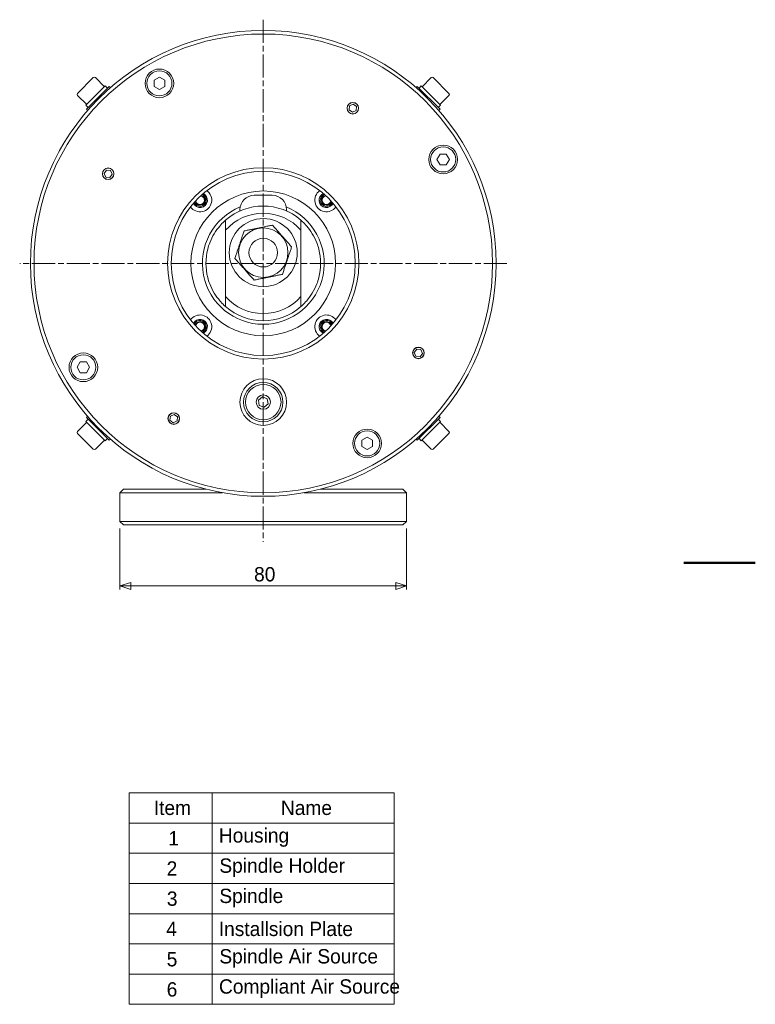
# Model space of a CAD drawing. Header units: millimetres. Extents: x 0 to 594, y 0 to 420.
# Tile 5 of 5: x 389 to 594, y 87 to 362. Entities that reach past the tile are written whole.
import ezdxf

# ---------------------------------------------------------------- set-up
doc = ezdxf.new("R2010")
doc.units = ezdxf.units.MM
doc.header["$LTSCALE"] = 2
doc.linetypes.add('CHAIN', pattern=[0.3543, 0.2362, -0.0295, 0.0591, -0.0295])
doc.layers.get('0').update_dxf_attribs({"lineweight": 18})
for name, color, linetype, lineweight in [('一般', 7, 'Continuous', 9), ('中心線(ISO)', 7, 'CHAIN', 9), ('可見邊線(ISO)', 7, 'Continuous', 9), ('圖框_0', 7, 'Continuous', 50), ('標註(ISO)', 7, 'Continuous', 9)]:
    doc.layers.add(name, color=color, linetype=linetype, lineweight=lineweight)
doc.dimstyles.new('標註', dxfattribs={"dimscale": 2, "dimtxt": 2, "dimasz": 1.5, "dimexe": 0.5, "dimexo": 1, "dimgap": 0.5, "dimtad": 1, "dimdec": 3, "dimrnd": 1e-08, "dimdsep": 46, "dimtxsty": 'Standard', "dimblk": 'Filled-1', "dimcen": 0.09, "dimdle": 5, "dimclrd": 3, "dimclre": 3, "dimclrt": 3, "dimazin": 2, "dimtfac": 1, "dimtdec": 3, "dimtmove": 0, "dimatfit": 3, "dimldrblk": 'Filled-1', "dimfxl": 0, "dimtolj": 1, "dimlwd": 9, "dimlwe": 9, "dimarcsym": 0})

# ---------------------------------------------------------------- blocks, each defined once
blk = doc.blocks.new('Borders Default Border')
at = {"layer": '圖框_0', "flags": 128}
blk.add_lwpolyline([(297, 105), (287, 105)], dxfattribs=at)
blk = doc.blocks.new('Filled-1')
at = {"color": 0}
for p, q in [((0, 0), (-1, 0.333)), ((-1, 0.333), (-1, -0.333)), ((-1, 0), (0, 0)), ((-1, -0.333), (0, 0))]:
    blk.add_line(p, q, dxfattribs=at)
at = {"color": 0, "flags": 128}
blk.add_lwpolyline([(-1, -0.333), (0, 0)], dxfattribs=at)
at = {"color": 0}
blk.add_solid([(-1, -0.333), (0, 0), (-1, 0.333), (-1, -0.333)], dxfattribs=at)
blk = doc.blocks.new('*D46')
at = {"layer": 'Defpoints', "color": 0, "linetype": 'Continuous'}
for p in [(416.64, 221.54), (496.64, 221.54), (496.64, 203.54)]:
    blk.add_point(p, dxfattribs=at)
at = {"layer": '標註(ISO)', "color": 3, "linetype": 'Continuous', "lineweight": 9}
for p, q in [((416.64, 219.54), (416.64, 202.54)), ((496.64, 219.54), (496.64, 202.54)), ((419.64, 203.54), (493.64, 203.54))]:
    blk.add_line(p, q, dxfattribs=at)
at = {"layer": '標註(ISO)', "color": 3, "linetype": 'Continuous', "lineweight": 9, "xscale": 3, "yscale": 3, "zscale": 3, "rotation": 180}
blk.add_blockref('Filled-1', (416.64, 203.54), dxfattribs=at)
at = {"layer": '標註(ISO)', "color": 3, "linetype": 'Continuous', "lineweight": 9, "xscale": 3, "yscale": 3, "zscale": 3}
blk.add_blockref('Filled-1', (496.64, 203.54), dxfattribs=at)
at = {"layer": '標註(ISO)', "color": 3, "linetype": 'Continuous', "lineweight": 9, "insert": (454.07, 206.77), "char_height": 4, "attachment_point": 4}
blk.add_mtext('\\A1;80', dxfattribs=at)
blk = doc.blocks.new('Table1')
at = {"layer": '一般'}
for p, q in [((209.61, 72.9), (246.57, 72.9)), ((209.61, 72.9), (209.61, 68.68)), ((221.17, 72.9), (221.17, 68.68)), ((246.57, 72.9), (246.57, 68.68)), ((209.61, 68.68), (246.57, 68.68)), ((209.61, 68.68), (209.61, 43.4)), ((221.17, 68.68), (221.17, 43.4)), ((246.57, 68.68), (246.57, 43.4)), ((209.61, 64.47), (246.57, 64.47)), ((209.61, 60.26), (246.57, 60.26)), ((209.61, 56.04), (246.57, 56.04)), ((209.61, 51.83), (246.57, 51.83)), ((209.61, 47.61), (246.57, 47.61)), ((209.61, 43.4), (246.57, 43.4))]:
    blk.add_line(p, q, dxfattribs=at)
at = {"layer": '一般', "color": 3, "char_height": 2, "attachment_point": 7}
for s, insert in [('Item', (213.04, 69.78)), ('Name', (230.78, 69.78)), ('1', (215.07, 65.56)), ('Housing', (222.12, 65.36)), ('2', (214.83, 61.34)), ('Spindle Holder', (222.19, 61.14)), ('3', (214.86, 57.11)), ('Spindle', (222.19, 56.92)), ('4', (214.77, 52.91)), ('Installsion Plate', (222.11, 52.89)), ('5', (214.84, 48.66)), ('Spindle Air Source', (222.19, 48.49)), ('6', (214.84, 44.45)), ('Compliant Air Source', (222.14, 44.28))]:
    blk.add_mtext(s, dxfattribs=dict(at, insert=insert))

msp = doc.modelspace()

# ---------------------------------------------------------------- linework, layer by layer
at = {"layer": '中心線(ISO)', "linetype": 'CHAIN', "ltscale": 13.688964}
for p, q in [((456.6405, 361.5401), (456.6405, 215.8857)), ((524.6405, 293.5401), (388.6405, 293.5401))]:
    msp.add_line(p, q, dxfattribs=at)
at = {"layer": '可見邊線(ISO)'}
for p, q in [((488.1071, 350.4284), (488.0919, 350.4243)), ((488.1071, 350.4284), (490.1739, 349.2351)), ((490.1739, 349.2351), (490.178, 349.2199)), ((404.8096, 340.987), (409.1937, 345.3711)), ((409.7594, 345.3711), (412.3049, 342.8255)), ((426.1405, 344.6356), (427.6405, 345.5017)), ((426.1405, 342.9036), (426.1405, 344.6356)), ((427.6405, 345.5017), (429.1405, 344.6356)), ((429.1405, 344.6356), (429.1405, 342.9036)), ((503.5217, 345.3711), (500.9761, 342.8255)), ((504.0874, 345.3711), (508.4715, 340.987)), ((407.1431, 337.6636), (412.5171, 343.0376)), ((407.2845, 336.5322), (413.6484, 342.8962)), ((413.1535, 342.4012), (412.5171, 343.0376)), ((413.9709, 342.5738), (413.6484, 342.8962)), ((427.6405, 342.0376), (426.1405, 342.9036)), ((429.1405, 342.9036), (427.6405, 342.0376)), ((499.3102, 342.5738), (499.6326, 342.8962)), ((499.6326, 342.8962), (505.9966, 336.5322)), ((500.1276, 342.4012), (500.764, 343.0376)), ((500.764, 343.0376), (506.138, 337.6636)), ((404.8096, 340.4213), (407.3552, 337.8757)), ((480.7053, 337.5186), (481.7594, 337.99)), ((481.7594, 337.99), (482.6947, 337.3127)), ((508.4715, 340.4213), (505.9259, 337.8757)), ((407.7795, 337.0272), (407.1431, 337.6636)), ((407.6069, 336.2098), (407.2845, 336.5322)), ((480.5864, 336.3701), (480.7053, 337.5186)), ((481.5217, 335.6928), (480.5864, 336.3701)), ((482.5758, 336.1642), (481.5217, 335.6928)), ((482.6947, 337.3127), (482.5758, 336.1642)), ((505.5016, 337.0272), (506.138, 337.6636)), ((505.6742, 336.2098), (505.9966, 336.5322)), ((399.7522, 325.0067), (400.9455, 327.0735)), ((400.9455, 327.0735), (400.9608, 327.0776)), ((399.7522, 325.0067), (399.7563, 324.9915)), ((505.138, 322.5401), (506.004, 324.0401)), ((506.004, 321.0401), (505.138, 322.5401)), ((506.004, 324.0401), (507.736, 324.0401)), ((507.736, 324.0401), (508.6021, 322.5401)), ((508.6021, 322.5401), (507.736, 321.0401)), ((412.1907, 318.659), (412.8679, 319.5942)), ((412.8679, 319.5942), (414.0165, 319.4754)), ((414.0165, 319.4754), (414.4878, 318.4213)), ((507.736, 321.0401), (506.004, 321.0401)), ((412.662, 317.6049), (412.1907, 318.659)), ((413.8106, 317.486), (412.662, 317.6049)), ((414.4878, 318.4213), (413.8106, 317.486)), ((454.1405, 312.5401), (459.1405, 312.5401)), ((450.1405, 308.1603), (450.1405, 308.5401)), ((463.1405, 308.1603), (463.1405, 308.5401)), ((446.1405, 296.5401), (446.1405, 302.8003)), ((467.1405, 302.8003), (467.1405, 296.5401)), ((446.1405, 284.28), (446.1405, 296.5401)), ((467.1405, 296.5401), (467.1405, 284.28)), ((498.7932, 268.659), (499.4705, 269.5942)), ((499.4705, 269.5942), (500.619, 269.4754)), ((500.619, 269.4754), (501.0904, 268.4213)), ((499.2646, 267.6049), (498.7932, 268.659)), ((500.4131, 267.486), (499.2646, 267.6049)), ((501.0904, 268.4213), (500.4131, 267.486)), ((404.679, 264.5401), (405.545, 266.0401)), ((405.545, 263.0401), (404.679, 264.5401)), ((405.545, 266.0401), (407.2771, 266.0401)), ((407.2771, 266.0401), (408.1431, 264.5401)), ((408.1431, 264.5401), (407.2771, 263.0401)), ((407.2771, 263.0401), (405.545, 263.0401)), ((513.5288, 262.0735), (512.3355, 260.0067)), ((513.5288, 262.0735), (513.5247, 262.0888)), ((512.3355, 260.0067), (512.3203, 260.0026)), ((455.2877, 255.3433), (456.3999, 256.2633)), ((456.3999, 256.2633), (457.7527, 255.7601)), ((457.7527, 255.7601), (457.9934, 254.3369)), ((455.5283, 253.9201), (455.2877, 255.3433)), ((456.8812, 253.417), (455.5283, 253.9201)), ((457.9934, 254.3369), (456.8812, 253.417)), ((407.7795, 250.0531), (407.1431, 249.4167)), ((407.6069, 250.8704), (407.2845, 250.548)), ((413.6484, 244.1841), (407.2845, 250.548)), ((430.5864, 249.7675), (430.7053, 250.9161)), ((430.7053, 250.9161), (431.7594, 251.3874)), ((431.7594, 251.3874), (432.6947, 250.7102)), ((432.6947, 250.7102), (432.5758, 249.5616)), ((505.9966, 250.548), (499.6326, 244.1841)), ((505.5016, 250.0531), (506.138, 249.4167)), ((505.6742, 250.8704), (505.9966, 250.548)), ((404.8096, 246.6589), (407.3552, 249.2045)), ((412.5171, 244.0427), (407.1431, 249.4167)), ((431.5217, 249.0903), (430.5864, 249.7675)), ((432.5758, 249.5616), (431.5217, 249.0903)), ((506.138, 249.4167), (500.764, 244.0427)), ((508.4715, 246.6589), (505.9259, 249.2045)), ((409.1937, 241.7092), (404.8096, 246.0933)), ((413.1535, 244.6791), (412.5171, 244.0427)), ((484.1405, 244.1767), (485.6405, 245.0427)), ((485.6405, 245.0427), (487.1405, 244.1767)), ((500.1276, 244.6791), (500.764, 244.0427)), ((508.4715, 246.0933), (504.0874, 241.7092)), ((409.7594, 241.7092), (412.3049, 244.2548)), ((413.9709, 244.5065), (413.6484, 244.1841)), ((484.1405, 242.4446), (484.1405, 244.1767)), ((485.6405, 241.5786), (484.1405, 242.4446)), ((487.1405, 242.4446), (485.6405, 241.5786)), ((487.1405, 244.1767), (487.1405, 242.4446)), ((499.3102, 244.5065), (499.6326, 244.1841)), ((503.5217, 241.7092), (500.9761, 244.2548)), ((423.1071, 237.8451), (423.103, 237.8604)), ((425.1739, 236.6518), (423.1071, 237.8451)), ((425.1739, 236.6518), (425.1892, 236.6559)), ((417.6405, 230.5401), (416.6405, 229.5401)), ((421.6405, 229.5401), (416.6405, 229.5401)), ((416.6405, 229.5401), (416.6405, 221.5401)), ((417.6405, 230.5401), (421.6405, 230.5401)), ((440.6405, 230.5401), (421.6405, 230.5401)), ((421.6405, 229.5401), (445.2827, 229.5401)), ((467.9984, 229.5401), (491.6405, 229.5401)), ((491.6405, 230.5401), (472.6405, 230.5401)), ((491.6405, 230.5401), (495.6405, 230.5401)), ((496.6405, 229.5401), (491.6405, 229.5401)), ((495.6405, 230.5401), (496.6405, 229.5401)), ((496.6405, 221.5401), (496.6405, 229.5401)), ((416.6405, 221.5401), (421.6405, 221.5401)), ((416.6405, 221.5401), (417.6405, 220.5401)), ((421.6405, 220.5401), (417.6405, 220.5401)), ((491.6405, 221.5401), (421.6405, 221.5401)), ((421.6405, 220.5401), (491.6405, 220.5401)), ((491.6405, 221.5401), (496.6405, 221.5401)), ((495.6405, 220.5401), (491.6405, 220.5401)), ((496.6405, 221.5401), (495.6405, 220.5401))]:
    msp.add_line(p, q, dxfattribs=at)
for centre, radius in [((456.6405, 293.5401), 65), ((456.6405, 293.5401), 64), ((427.6405, 343.7696), 4), ((427.6405, 343.7696), 3.5), ((481.6405, 336.8414), 1.621), ((481.6405, 336.8414), 1.5706), ((506.87, 322.5401), 4), ((506.87, 322.5401), 3.5), ((413.3393, 318.5401), 1.621), ((413.3393, 318.5401), 1.5706), ((456.6405, 293.5401), 26.7), ((456.6405, 293.5401), 25.7), ((456.6405, 293.5401), 20.2), ((456.6405, 296.5401), 9.5), ((456.6405, 296.5401), 6.9), ((456.6405, 296.5401), 4), ((499.9418, 268.5401), 1.621), ((499.9418, 268.5401), 1.5706), ((406.4111, 264.5401), 4), ((406.4111, 264.5401), 3.5), ((456.6405, 254.8401), 6.5), ((456.6405, 254.8401), 5.5), ((456.6405, 254.8401), 4.95), ((456.6405, 254.8401), 2), ((431.6405, 250.2389), 1.621), ((431.6405, 250.2389), 1.5706), ((485.6405, 243.3107), 4), ((485.6405, 243.3107), 3.5)]:
    msp.add_circle(centre, radius, dxfattribs=at)
for centre, radius, start, end in [((409.4765, 345.0882), 0.4, 45, 135), ((503.8046, 345.0882), 0.4, 45, 135), ((405.0925, 340.7042), 0.4, 135, 225), ((508.1886, 340.7042), 0.4, 315, 45), ((438.9982, 311.1824), 3.25, 215.264072, 54.735928), ((474.2828, 311.1824), 3.25, 125.264072, 324.735928), ((438.9982, 311.1824), 2.05, 205.714818, 64.285182), ((438.9982, 311.1824), 1.75, 201.425401, 68.574599), ((438.9982, 311.1824), 1.4295, 194.741818, 75.258182), ((438.9982, 311.1824), 1.2295, 188.520639, 81.479361), ((454.1405, 308.5401), 4, 90, 180), ((459.1405, 308.5401), 4, 0, 90), ((474.2828, 311.1824), 2.05, 115.714818, 334.285182), ((474.2828, 311.1824), 1.75, 111.425401, 338.574599), ((474.2828, 311.1824), 1.4295, 104.741818, 345.258182), ((474.2828, 311.1824), 1.2295, 98.520639, 351.479361), ((456.6405, 293.5401), 17, 112.230354, 67.769646), ((456.6405, 293.5401), 16, 48.9855, 131.0145), ((456.6405, 293.5401), 14, 41.409622, 138.590378), ((456.6405, 293.5401), 16, 165.638488, 194.361512), ((456.6405, 293.5401), 16, 345.638488, 14.361512), ((456.6405, 293.5401), 14, 221.409622, 318.590378), ((456.6405, 293.5401), 16, 228.9855, 311.0145), ((438.9982, 275.8978), 3.25, 305.264072, 144.735928), ((438.9982, 275.8978), 2.05, 295.714818, 154.285182), ((438.9982, 275.8978), 1.75, 291.425401, 158.574599), ((474.2828, 275.8978), 3.25, 35.264072, 234.735928), ((474.2828, 275.8978), 2.05, 25.714818, 244.285182), ((474.2828, 275.8978), 1.75, 21.425401, 248.574599), ((438.9982, 275.8978), 1.4295, 284.741818, 165.258182), ((438.9982, 275.8978), 1.2295, 278.520639, 171.479361), ((474.2828, 275.8978), 1.4295, 14.741818, 255.258182), ((474.2828, 275.8978), 1.2295, 8.520639, 261.479361), ((405.0925, 246.3761), 0.4, 135, 225), ((508.1886, 246.3761), 0.4, 315, 45), ((409.4765, 241.992), 0.4, 225, 315), ((503.8046, 241.992), 0.4, 225, 315)]:
    msp.add_arc(centre, radius, start, end, dxfattribs=at)
for points, knots in [([(446.1405, 305.6128), (446.1405, 305.6128), (446.0979, 305.5761), (445.9317, 305.4285), (445.8082, 305.3175), (445.347, 304.8818), (444.9142, 304.4447), (443.9636, 303.3361), (443.4333, 302.6188), (442.4756, 301.0374), (442.0474, 300.1726), (441.4806, 298.6926), (441.2936, 298.1052), (441.1405, 297.5088)], [1.58490749, 1.58490749, 1.58490749, 1.58490749, 1.69710946, 1.69710946, 1.80931142, 1.80931142, 2.03371535, 2.03371535, 2.31774026, 2.31774026, 2.60176516, 2.60176516, 2.77942308, 2.77942308, 2.77942308, 2.77942308]), ([(472.1405, 297.5088), (471.9874, 298.1052), (471.8005, 298.6926), (471.2337, 300.1726), (470.8055, 301.0374), (469.8478, 302.6188), (469.3175, 303.3361), (468.3668, 304.4447), (467.9341, 304.8818), (467.4729, 305.3175), (467.3494, 305.4285), (467.1832, 305.5761), (467.1405, 305.6128), (467.1405, 305.6128)], [3.56020689, 3.56020689, 3.56020689, 3.56020689, 3.7378648, 3.7378648, 4.02188971, 4.02188971, 4.30591462, 4.30591462, 4.53031855, 4.53031855, 4.64252051, 4.64252051, 4.75472247, 4.75472247, 4.75472247, 4.75472247]), ([(441.1405, 289.5715), (441.2936, 288.975), (441.4806, 288.3876), (442.0474, 286.9076), (442.4756, 286.0429), (443.4333, 284.4615), (443.9636, 283.7442), (444.9142, 282.6356), (445.347, 282.1984), (445.8082, 281.7628), (445.9317, 281.6518), (446.0979, 281.5042), (446.1405, 281.4674), (446.1405, 281.4674)], [3.56020689, 3.56020689, 3.56020689, 3.56020689, 3.7378648, 3.7378648, 4.02188971, 4.02188971, 4.30591462, 4.30591462, 4.53031855, 4.53031855, 4.64252051, 4.64252051, 4.75472247, 4.75472247, 4.75472247, 4.75472247]), ([(467.1405, 281.4674), (467.1405, 281.4674), (467.1832, 281.5042), (467.3494, 281.6518), (467.4729, 281.7628), (467.9341, 282.1984), (468.3668, 282.6356), (469.3175, 283.7442), (469.8478, 284.4615), (470.8055, 286.0429), (471.2337, 286.9076), (471.8005, 288.3876), (471.9874, 288.975), (472.1405, 289.5715)], [1.58490749, 1.58490749, 1.58490749, 1.58490749, 1.69710946, 1.69710946, 1.80931142, 1.80931142, 2.03371535, 2.03371535, 2.31774026, 2.31774026, 2.60176516, 2.60176516, 2.77942308, 2.77942308, 2.77942308, 2.77942308])]:
    msp.add_open_spline(points, degree=3, knots=knots, dxfattribs=at)
for points, weights in [([(446.1405, 305.6128), (446.1405, 304.1128), (446.1405, 302.8003)], [1.02505827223, 1.01693062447, 1]), ([(467.1405, 302.8003), (467.1405, 304.1128), (467.1405, 305.6128)], [1, 1.01693062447, 1.02505827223]), ([(448.7178, 294.9389), (450.0051, 298.7698), (451.2924, 302.6008)], [2.42608644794, 2.80140332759, 2.42608644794]), ([(451.2924, 302.6008), (455.2538, 303.4014), (459.2152, 304.202)], [2.4260863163, 2.80140317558, 2.4260863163]), ([(459.2152, 304.202), (461.8892, 301.1717), (464.5632, 298.1414)], [2.4260863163, 2.80140317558, 2.4260863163]), ([(464.5632, 298.1414), (463.2759, 294.3104), (461.9886, 290.4795)], [2.42608644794, 2.80140332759, 2.42608644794]), ([(454.0659, 288.8782), (451.3919, 291.9085), (448.7178, 294.9389)], [2.4260863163, 2.80140317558, 2.4260863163]), ([(461.9886, 290.4795), (458.0273, 289.6789), (454.0659, 288.8782)], [2.4260863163, 2.80140317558, 2.4260863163]), ([(446.1405, 284.28), (446.1405, 282.9675), (446.1405, 281.4674)], [1, 1.01693062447, 1.02505827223]), ([(467.1405, 281.4674), (467.1405, 282.9675), (467.1405, 284.28)], [1.02505827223, 1.01693062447, 1])]:
    msp.add_rational_spline(points, weights, degree=2, dxfattribs=at)

# ---------------------------------------------------------------- block references
at = {"xscale": 2, "yscale": 2, "zscale": 2}
for name in ['Borders Default Border', 'Table1']:
    msp.add_blockref(name, (0, 0), dxfattribs=at)

# ---------------------------------------------------------------- dimensions: what is measured, and where the dimension line sits
at = {"layer": '標註(ISO)', "color": 3, "linetype": 'Continuous', "lineweight": 9}
dim = msp.add_linear_dim(base=(496.6405, 203.5401), p1=(416.6405, 221.5401), p2=(496.6405, 221.5401), angle=180, dimstyle='標註', override={"dimgap": 0.5, "dimdec": 3, "dimtol": 0, "dimlim": 0, "dimtp": 0, "dimtm": 0, "dimtdec": 3, "dimtofl": 0, "dimatfit": 1}, dxfattribs=at)
dim.commit()
dim.dimension.update_dxf_attribs({"geometry": '*D46', "text_midpoint": (456.6405, 203.5401), "dimtype": 160})

doc.saveas('drawing.dxf')
